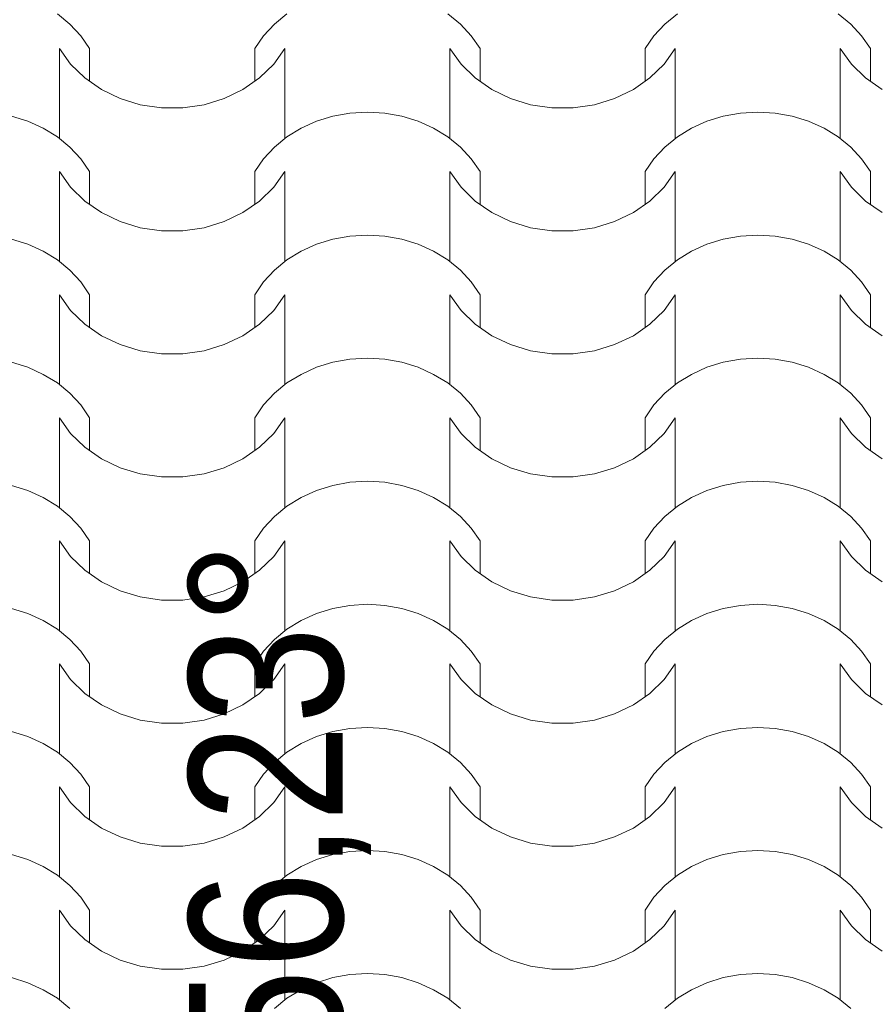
# Model space of a CAD drawing. Extents: x -631805 to -376315, y -40155 to 84873.
# Tile 250 of 256: x -487481 to -486589, y 70157 to 71181. Entities that reach past the tile are written whole.
import ezdxf

# ---------------------------------------------------------------- set-up
doc = ezdxf.new("R2010")
doc.units = 0
doc.header["$MEASUREMENT"] = 0
doc.linetypes.add('Dashed', pattern=[564.444447, 282.222223, -282.222223])
doc.layers.add('0_Nr_Pióra__21', color=252, linetype='Continuous', lineweight=9)
doc.layers.add('arch wypelnienia_Nr_Pióra__102', color=252, linetype='Continuous', lineweight=9)
doc.styles.add('GENERATED_STYLE_1', font='ARIALN.TTF')

# ---------------------------------------------------------------- blocks, each defined once
blk = doc.blocks.new('*X885')
at = {"layer": 'arch wypelnienia_Nr_Pióra__102', "linetype": 'Continuous'}
for p, q in [((-489126.9, 135649.5), (-489140, 135660.2)), ((-488901, 135660.2), (-488914.1, 135649.5)), ((-488720.5, 135649.5), (-488733.6, 135660.2)), ((-488494.6, 135660.2), (-488507.7, 135649.5)), ((-488314.1, 135649.5), (-488327.2, 135660.2)), ((-489115.6, 135637.4), (-489126.9, 135649.5)), ((-488914.1, 135649.5), (-488925.4, 135637.4)), ((-488709.2, 135637.4), (-488720.5, 135649.5)), ((-488507.7, 135649.5), (-488519, 135637.4)), ((-488302.8, 135637.4), (-488314.1, 135649.5)), ((-489106.4, 135624), (-489115.6, 135637.4)), ((-488925.4, 135637.4), (-488934.6, 135624)), ((-488700, 135624), (-488709.2, 135637.4)), ((-488519, 135637.4), (-488528.2, 135624)), ((-488293.6, 135624), (-488302.8, 135637.4)), ((-489137.8, 135549.6), (-489137.8, 135624)), ((-489137.8, 135624), (-489126.2, 135607.7)), ((-489106.4, 135589.8), (-489106.4, 135624)), ((-488934.6, 135589.8), (-488934.6, 135624)), ((-488914.8, 135607.7), (-488903.2, 135624)), ((-488903.2, 135549.6), (-488903.2, 135624)), ((-488731.4, 135549.6), (-488731.4, 135624)), ((-488731.4, 135624), (-488719.8, 135607.7)), ((-488700, 135589.8), (-488700, 135624)), ((-488528.2, 135589.8), (-488528.2, 135624)), ((-488508.4, 135607.7), (-488496.8, 135624)), ((-488496.8, 135549.6), (-488496.8, 135624)), ((-488325, 135549.6), (-488325, 135624)), ((-488325, 135624), (-488313.4, 135607.7)), ((-488293.6, 135589.8), (-488293.6, 135624)), ((-489137.8, 135530.6), (-489137.8, 135604.9)), ((-489126.2, 135607.7), (-489111.5, 135593.4)), ((-488929.5, 135593.4), (-488914.8, 135607.7)), ((-488903.2, 135530.6), (-488903.2, 135604.9)), ((-488731.4, 135530.6), (-488731.4, 135604.9)), ((-488719.8, 135607.7), (-488705.1, 135593.4)), ((-488523.1, 135593.4), (-488508.4, 135607.7)), ((-488496.8, 135530.6), (-488496.8, 135604.9)), ((-488325, 135530.6), (-488325, 135604.9)), ((-488313.4, 135607.7), (-488298.7, 135593.4)), ((-489111.5, 135593.4), (-489094.2, 135581.4)), ((-488946.8, 135581.4), (-488929.5, 135593.4)), ((-488705.1, 135593.4), (-488687.8, 135581.4)), ((-488540.4, 135581.4), (-488523.1, 135593.4)), ((-488298.7, 135593.4), (-488281.4, 135581.4)), ((-489094.2, 135581.4), (-489074.7, 135572)), ((-488966.3, 135572), (-488946.8, 135581.4)), ((-488687.8, 135581.4), (-488668.3, 135572)), ((-488559.9, 135572), (-488540.4, 135581.4)), ((-489074.7, 135572), (-489053.7, 135565.6)), ((-488987.3, 135565.6), (-488966.3, 135572)), ((-488668.3, 135572), (-488647.3, 135565.6)), ((-488580.9, 135565.6), (-488559.9, 135572)), ((-489053.7, 135565.6), (-489031.7, 135562.4)), ((-489031.7, 135562.4), (-489020.5, 135562.4)), ((-489020.5, 135562.4), (-489009.3, 135562.4)), ((-489009.3, 135562.4), (-488987.3, 135565.6)), ((-488647.3, 135565.6), (-488625.3, 135562.4)), ((-488625.3, 135562.4), (-488614.1, 135562.4)), ((-488614.1, 135562.4), (-488602.9, 135562.4)), ((-488602.9, 135562.4), (-488580.9, 135565.6)), ((-489170.8, 135548.4), (-489187.8, 135553.7)), ((-488853.2, 135553.7), (-488870.2, 135548.4)), ((-488835.4, 135556.9), (-488853.2, 135553.7)), ((-488817.3, 135557.9), (-488835.4, 135556.9)), ((-488799.2, 135556.9), (-488817.3, 135557.9)), ((-488781.4, 135553.7), (-488799.2, 135556.9)), ((-488764.4, 135548.4), (-488781.4, 135553.7)), ((-488446.8, 135553.7), (-488463.8, 135548.4)), ((-488429, 135556.9), (-488446.8, 135553.7)), ((-488410.9, 135557.9), (-488429, 135556.9)), ((-488392.8, 135556.9), (-488410.9, 135557.9)), ((-488375, 135553.7), (-488392.8, 135556.9)), ((-488358, 135548.4), (-488375, 135553.7)), ((-489154.7, 135541.2), (-489170.8, 135548.4)), ((-489140, 135532.1), (-489154.7, 135541.2)), ((-488886.3, 135541.2), (-488901, 135532.1)), ((-488870.2, 135548.4), (-488886.3, 135541.2)), ((-488748.3, 135541.2), (-488764.4, 135548.4)), ((-488733.6, 135532.1), (-488748.3, 135541.2)), ((-488479.9, 135541.2), (-488494.6, 135532.1)), ((-488463.8, 135548.4), (-488479.9, 135541.2)), ((-488341.9, 135541.2), (-488358, 135548.4)), ((-488327.2, 135532.1), (-488341.9, 135541.2)), ((-489126.9, 135521.4), (-489140, 135532.1)), ((-488901, 135532.1), (-488914.1, 135521.4)), ((-488720.5, 135521.4), (-488733.6, 135532.1)), ((-488494.6, 135532.1), (-488507.7, 135521.4)), ((-488314.1, 135521.4), (-488327.2, 135532.1)), ((-489115.6, 135509.3), (-489126.9, 135521.4)), ((-488914.1, 135521.4), (-488925.4, 135509.3)), ((-488709.2, 135509.3), (-488720.5, 135521.4)), ((-488507.7, 135521.4), (-488519, 135509.3)), ((-488302.8, 135509.3), (-488314.1, 135521.4)), ((-489106.4, 135495.9), (-489115.6, 135509.3)), ((-488925.4, 135509.3), (-488934.6, 135495.9)), ((-488700, 135495.9), (-488709.2, 135509.3)), ((-488519, 135509.3), (-488528.2, 135495.9)), ((-488293.6, 135495.9), (-488302.8, 135509.3)), ((-489137.8, 135421.6), (-489137.8, 135495.9)), ((-489137.8, 135495.9), (-489126.2, 135479.7)), ((-489106.4, 135461.7), (-489106.4, 135495.9)), ((-488934.6, 135461.7), (-488934.6, 135495.9)), ((-488914.8, 135479.7), (-488903.2, 135495.9)), ((-488903.2, 135421.6), (-488903.2, 135495.9)), ((-488731.4, 135421.6), (-488731.4, 135495.9)), ((-488731.4, 135495.9), (-488719.8, 135479.7)), ((-488700, 135461.7), (-488700, 135495.9)), ((-488528.2, 135461.7), (-488528.2, 135495.9)), ((-488508.4, 135479.7), (-488496.8, 135495.9)), ((-488496.8, 135421.6), (-488496.8, 135495.9)), ((-488325, 135421.6), (-488325, 135495.9)), ((-488325, 135495.9), (-488313.4, 135479.7)), ((-488293.6, 135461.7), (-488293.6, 135495.9)), ((-489126.2, 135479.7), (-489111.5, 135465.3)), ((-488929.5, 135465.3), (-488914.8, 135479.7)), ((-488719.8, 135479.7), (-488705.1, 135465.3)), ((-488523.1, 135465.3), (-488508.4, 135479.7)), ((-488313.4, 135479.7), (-488298.7, 135465.3)), ((-489137.8, 135402.5), (-489137.8, 135476.9)), ((-488903.2, 135402.5), (-488903.2, 135476.9)), ((-488731.4, 135402.5), (-488731.4, 135476.9)), ((-488496.8, 135402.5), (-488496.8, 135476.9)), ((-488325, 135402.5), (-488325, 135476.9)), ((-489111.5, 135465.3), (-489094.2, 135453.3)), ((-488946.8, 135453.3), (-488929.5, 135465.3)), ((-488705.1, 135465.3), (-488687.8, 135453.3)), ((-488540.4, 135453.3), (-488523.1, 135465.3)), ((-488298.7, 135465.3), (-488281.4, 135453.3)), ((-489094.2, 135453.3), (-489074.7, 135443.9)), ((-488966.3, 135443.9), (-488946.8, 135453.3)), ((-488687.8, 135453.3), (-488668.3, 135443.9)), ((-488559.9, 135443.9), (-488540.4, 135453.3)), ((-489074.7, 135443.9), (-489053.7, 135437.6)), ((-489053.7, 135437.6), (-489031.7, 135434.3)), ((-489009.3, 135434.3), (-488987.3, 135437.6)), ((-488987.3, 135437.6), (-488966.3, 135443.9)), ((-488668.3, 135443.9), (-488647.3, 135437.6)), ((-488647.3, 135437.6), (-488625.3, 135434.3)), ((-488602.9, 135434.3), (-488580.9, 135437.6)), ((-488580.9, 135437.6), (-488559.9, 135443.9)), ((-489031.7, 135434.3), (-489020.5, 135434.3)), ((-489020.5, 135434.3), (-489009.3, 135434.3)), ((-488835.4, 135428.8), (-488853.2, 135425.6)), ((-488817.3, 135429.9), (-488835.4, 135428.8)), ((-488799.2, 135428.8), (-488817.3, 135429.9)), ((-488781.4, 135425.6), (-488799.2, 135428.8)), ((-488625.3, 135434.3), (-488614.1, 135434.3)), ((-488614.1, 135434.3), (-488602.9, 135434.3)), ((-488429, 135428.8), (-488446.8, 135425.6)), ((-488410.9, 135429.9), (-488429, 135428.8)), ((-488392.8, 135428.8), (-488410.9, 135429.9)), ((-488375, 135425.6), (-488392.8, 135428.8)), ((-489170.8, 135420.3), (-489187.8, 135425.6)), ((-489154.7, 135413.1), (-489170.8, 135420.3)), ((-488870.2, 135420.3), (-488886.3, 135413.1)), ((-488853.2, 135425.6), (-488870.2, 135420.3)), ((-488764.4, 135420.3), (-488781.4, 135425.6)), ((-488748.3, 135413.1), (-488764.4, 135420.3)), ((-488463.8, 135420.3), (-488479.9, 135413.1)), ((-488446.8, 135425.6), (-488463.8, 135420.3)), ((-488358, 135420.3), (-488375, 135425.6)), ((-488341.9, 135413.1), (-488358, 135420.3)), ((-489140, 135404.1), (-489154.7, 135413.1)), ((-488886.3, 135413.1), (-488901, 135404.1)), ((-488733.6, 135404.1), (-488748.3, 135413.1)), ((-488479.9, 135413.1), (-488494.6, 135404.1)), ((-488327.2, 135404.1), (-488341.9, 135413.1)), ((-489126.9, 135393.4), (-489140, 135404.1)), ((-488901, 135404.1), (-488914.1, 135393.4)), ((-488720.5, 135393.4), (-488733.6, 135404.1)), ((-488494.6, 135404.1), (-488507.7, 135393.4)), ((-488314.1, 135393.4), (-488327.2, 135404.1)), ((-489115.6, 135381.2), (-489126.9, 135393.4)), ((-488914.1, 135393.4), (-488925.4, 135381.2)), ((-488709.2, 135381.2), (-488720.5, 135393.4)), ((-488507.7, 135393.4), (-488519, 135381.2)), ((-488302.8, 135381.2), (-488314.1, 135393.4)), ((-489106.4, 135367.9), (-489115.6, 135381.2)), ((-488925.4, 135381.2), (-488934.6, 135367.9)), ((-488700, 135367.9), (-488709.2, 135381.2)), ((-488519, 135381.2), (-488528.2, 135367.9)), ((-488293.6, 135367.9), (-488302.8, 135381.2)), ((-489137.8, 135293.5), (-489137.8, 135367.9)), ((-489137.8, 135367.9), (-489126.2, 135351.6)), ((-489106.4, 135333.7), (-489106.4, 135367.9)), ((-488934.6, 135333.7), (-488934.6, 135367.9)), ((-488914.8, 135351.6), (-488903.2, 135367.9)), ((-488903.2, 135293.5), (-488903.2, 135367.9)), ((-488731.4, 135293.5), (-488731.4, 135367.9)), ((-488731.4, 135367.9), (-488719.8, 135351.6)), ((-488700, 135333.7), (-488700, 135367.9)), ((-488528.2, 135333.7), (-488528.2, 135367.9)), ((-488508.4, 135351.6), (-488496.8, 135367.9)), ((-488496.8, 135293.5), (-488496.8, 135367.9)), ((-488325, 135293.5), (-488325, 135367.9)), ((-488325, 135367.9), (-488313.4, 135351.6)), ((-488293.6, 135333.7), (-488293.6, 135367.9)), ((-489137.8, 135274.4), (-489137.8, 135348.8)), ((-489126.2, 135351.6), (-489111.5, 135337.2)), ((-488929.5, 135337.2), (-488914.8, 135351.6)), ((-488903.2, 135274.4), (-488903.2, 135348.8)), ((-488731.4, 135274.4), (-488731.4, 135348.8)), ((-488719.8, 135351.6), (-488705.1, 135337.2)), ((-488523.1, 135337.2), (-488508.4, 135351.6)), ((-488496.8, 135274.4), (-488496.8, 135348.8)), ((-488325, 135274.4), (-488325, 135348.8)), ((-488313.4, 135351.6), (-488298.7, 135337.2)), ((-489111.5, 135337.2), (-489094.2, 135325.2)), ((-488946.8, 135325.2), (-488929.5, 135337.2)), ((-488705.1, 135337.2), (-488687.8, 135325.2)), ((-488540.4, 135325.2), (-488523.1, 135337.2)), ((-488298.7, 135337.2), (-488281.4, 135325.2)), ((-489094.2, 135325.2), (-489074.7, 135315.9)), ((-488966.3, 135315.9), (-488946.8, 135325.2)), ((-488687.8, 135325.2), (-488668.3, 135315.9)), ((-488559.9, 135315.9), (-488540.4, 135325.2)), ((-489074.7, 135315.9), (-489053.7, 135309.5)), ((-488987.3, 135309.5), (-488966.3, 135315.9)), ((-488668.3, 135315.9), (-488647.3, 135309.5)), ((-488580.9, 135309.5), (-488559.9, 135315.9)), ((-489053.7, 135309.5), (-489031.7, 135306.3)), ((-489031.7, 135306.3), (-489020.5, 135306.3)), ((-489020.5, 135306.3), (-489009.3, 135306.3)), ((-489009.3, 135306.3), (-488987.3, 135309.5)), ((-488647.3, 135309.5), (-488625.3, 135306.3)), ((-488625.3, 135306.3), (-488614.1, 135306.3)), ((-488614.1, 135306.3), (-488602.9, 135306.3)), ((-488602.9, 135306.3), (-488580.9, 135309.5)), ((-489170.8, 135292.3), (-489187.8, 135297.5)), ((-488853.2, 135297.5), (-488870.2, 135292.3)), ((-488835.4, 135300.7), (-488853.2, 135297.5)), ((-488817.3, 135301.8), (-488835.4, 135300.7)), ((-488799.2, 135300.7), (-488817.3, 135301.8)), ((-488781.4, 135297.5), (-488799.2, 135300.7)), ((-488764.4, 135292.3), (-488781.4, 135297.5)), ((-488446.8, 135297.5), (-488463.8, 135292.3)), ((-488429, 135300.7), (-488446.8, 135297.5)), ((-488410.9, 135301.8), (-488429, 135300.7)), ((-488392.8, 135300.7), (-488410.9, 135301.8)), ((-488375, 135297.5), (-488392.8, 135300.7)), ((-488358, 135292.3), (-488375, 135297.5)), ((-489154.7, 135285), (-489170.8, 135292.3)), ((-489140, 135276), (-489154.7, 135285)), ((-488886.3, 135285), (-488901, 135276)), ((-488870.2, 135292.3), (-488886.3, 135285)), ((-488748.3, 135285), (-488764.4, 135292.3)), ((-488733.6, 135276), (-488748.3, 135285)), ((-488479.9, 135285), (-488494.6, 135276)), ((-488463.8, 135292.3), (-488479.9, 135285)), ((-488341.9, 135285), (-488358, 135292.3)), ((-488327.2, 135276), (-488341.9, 135285)), ((-489126.9, 135265.3), (-489140, 135276)), ((-488901, 135276), (-488914.1, 135265.3)), ((-488720.5, 135265.3), (-488733.6, 135276)), ((-488494.6, 135276), (-488507.7, 135265.3)), ((-488314.1, 135265.3), (-488327.2, 135276)), ((-489115.6, 135253.2), (-489126.9, 135265.3)), ((-488914.1, 135265.3), (-488925.4, 135253.2)), ((-488709.2, 135253.2), (-488720.5, 135265.3)), ((-488507.7, 135265.3), (-488519, 135253.2)), ((-488302.8, 135253.2), (-488314.1, 135265.3)), ((-489106.4, 135239.8), (-489115.6, 135253.2)), ((-488925.4, 135253.2), (-488934.6, 135239.8)), ((-488700, 135239.8), (-488709.2, 135253.2)), ((-488519, 135253.2), (-488528.2, 135239.8)), ((-488293.6, 135239.8), (-488302.8, 135253.2)), ((-489137.8, 135165.4), (-489137.8, 135239.8)), ((-489137.8, 135239.8), (-489126.2, 135223.5)), ((-489106.4, 135205.6), (-489106.4, 135239.8)), ((-488934.6, 135205.6), (-488934.6, 135239.8)), ((-488914.8, 135223.5), (-488903.2, 135239.8)), ((-488903.2, 135165.4), (-488903.2, 135239.8)), ((-488731.4, 135165.4), (-488731.4, 135239.8)), ((-488731.4, 135239.8), (-488719.8, 135223.5)), ((-488700, 135205.6), (-488700, 135239.8)), ((-488528.2, 135205.6), (-488528.2, 135239.8)), ((-488508.4, 135223.5), (-488496.8, 135239.8)), ((-488496.8, 135165.4), (-488496.8, 135239.8)), ((-488325, 135165.4), (-488325, 135239.8)), ((-488325, 135239.8), (-488313.4, 135223.5)), ((-488293.6, 135205.6), (-488293.6, 135239.8)), ((-489126.2, 135223.5), (-489111.5, 135209.2)), ((-488929.5, 135209.2), (-488914.8, 135223.5)), ((-488719.8, 135223.5), (-488705.1, 135209.2)), ((-488523.1, 135209.2), (-488508.4, 135223.5)), ((-488313.4, 135223.5), (-488298.7, 135209.2)), ((-489137.8, 135146.4), (-489137.8, 135220.7)), ((-488903.2, 135146.4), (-488903.2, 135220.7)), ((-488731.4, 135146.4), (-488731.4, 135220.7)), ((-488496.8, 135146.4), (-488496.8, 135220.7)), ((-488325, 135146.4), (-488325, 135220.7)), ((-489111.5, 135209.2), (-489094.2, 135197.1)), ((-488946.8, 135197.1), (-488929.5, 135209.2)), ((-488705.1, 135209.2), (-488687.8, 135197.1)), ((-488540.4, 135197.1), (-488523.1, 135209.2)), ((-488298.7, 135209.2), (-488281.4, 135197.1)), ((-489094.2, 135197.1), (-489074.7, 135187.8)), ((-488966.3, 135187.8), (-488946.8, 135197.1)), ((-488687.8, 135197.1), (-488668.3, 135187.8)), ((-488559.9, 135187.8), (-488540.4, 135197.1)), ((-489074.7, 135187.8), (-489053.7, 135181.4)), ((-489053.7, 135181.4), (-489031.7, 135178.2)), ((-489009.3, 135178.2), (-488987.3, 135181.4)), ((-488987.3, 135181.4), (-488966.3, 135187.8)), ((-488668.3, 135187.8), (-488647.3, 135181.4)), ((-488647.3, 135181.4), (-488625.3, 135178.2)), ((-488602.9, 135178.2), (-488580.9, 135181.4)), ((-488580.9, 135181.4), (-488559.9, 135187.8)), ((-489031.7, 135178.2), (-489020.5, 135178.2)), ((-489020.5, 135178.2), (-489009.3, 135178.2)), ((-488835.4, 135172.7), (-488853.2, 135169.5)), ((-488817.3, 135173.7), (-488835.4, 135172.7)), ((-488799.2, 135172.7), (-488817.3, 135173.7)), ((-488781.4, 135169.5), (-488799.2, 135172.7)), ((-488625.3, 135178.2), (-488614.1, 135178.2)), ((-488614.1, 135178.2), (-488602.9, 135178.2)), ((-488429, 135172.7), (-488446.8, 135169.5)), ((-488410.9, 135173.7), (-488429, 135172.7)), ((-488392.8, 135172.7), (-488410.9, 135173.7)), ((-488375, 135169.5), (-488392.8, 135172.7)), ((-489170.8, 135164.2), (-489187.8, 135169.5)), ((-489154.7, 135157), (-489170.8, 135164.2)), ((-488870.2, 135164.2), (-488886.3, 135157)), ((-488853.2, 135169.5), (-488870.2, 135164.2)), ((-488764.4, 135164.2), (-488781.4, 135169.5)), ((-488748.3, 135157), (-488764.4, 135164.2)), ((-488463.8, 135164.2), (-488479.9, 135157)), ((-488446.8, 135169.5), (-488463.8, 135164.2)), ((-488358, 135164.2), (-488375, 135169.5)), ((-488341.9, 135157), (-488358, 135164.2)), ((-489140, 135147.9), (-489154.7, 135157)), ((-488886.3, 135157), (-488901, 135147.9)), ((-488733.6, 135147.9), (-488748.3, 135157)), ((-488479.9, 135157), (-488494.6, 135147.9)), ((-488327.2, 135147.9), (-488341.9, 135157)), ((-489126.9, 135137.2), (-489140, 135147.9)), ((-488901, 135147.9), (-488914.1, 135137.2)), ((-488720.5, 135137.2), (-488733.6, 135147.9)), ((-488494.6, 135147.9), (-488507.7, 135137.2)), ((-488314.1, 135137.2), (-488327.2, 135147.9)), ((-489115.6, 135125.1), (-489126.9, 135137.2)), ((-488914.1, 135137.2), (-488925.4, 135125.1)), ((-488709.2, 135125.1), (-488720.5, 135137.2)), ((-488507.7, 135137.2), (-488519, 135125.1)), ((-488302.8, 135125.1), (-488314.1, 135137.2)), ((-489106.4, 135111.7), (-489115.6, 135125.1)), ((-488925.4, 135125.1), (-488934.6, 135111.7)), ((-488700, 135111.7), (-488709.2, 135125.1)), ((-488519, 135125.1), (-488528.2, 135111.7)), ((-488293.6, 135111.7), (-488302.8, 135125.1)), ((-489137.8, 135037.4), (-489137.8, 135111.7)), ((-489137.8, 135111.7), (-489126.2, 135095.4)), ((-489106.4, 135077.5), (-489106.4, 135111.7)), ((-488934.6, 135077.5), (-488934.6, 135111.7)), ((-488914.8, 135095.4), (-488903.2, 135111.7)), ((-488903.2, 135037.4), (-488903.2, 135111.7)), ((-488731.4, 135037.4), (-488731.4, 135111.7)), ((-488731.4, 135111.7), (-488719.8, 135095.4)), ((-488700, 135077.5), (-488700, 135111.7)), ((-488528.2, 135077.5), (-488528.2, 135111.7)), ((-488508.4, 135095.4), (-488496.8, 135111.7)), ((-488496.8, 135037.4), (-488496.8, 135111.7)), ((-488325, 135037.4), (-488325, 135111.7)), ((-488325, 135111.7), (-488313.4, 135095.4)), ((-488293.6, 135077.5), (-488293.6, 135111.7)), ((-489137.8, 135018.3), (-489137.8, 135092.7)), ((-489126.2, 135095.4), (-489111.5, 135081.1)), ((-488929.5, 135081.1), (-488914.8, 135095.4)), ((-488903.2, 135018.3), (-488903.2, 135092.7)), ((-488731.4, 135018.3), (-488731.4, 135092.7)), ((-488719.8, 135095.4), (-488705.1, 135081.1)), ((-488523.1, 135081.1), (-488508.4, 135095.4)), ((-488496.8, 135018.3), (-488496.8, 135092.7)), ((-488325, 135018.3), (-488325, 135092.7)), ((-488313.4, 135095.4), (-488298.7, 135081.1)), ((-489111.5, 135081.1), (-489094.2, 135069.1)), ((-488946.8, 135069.1), (-488929.5, 135081.1)), ((-488705.1, 135081.1), (-488687.8, 135069.1)), ((-488540.4, 135069.1), (-488523.1, 135081.1)), ((-488298.7, 135081.1), (-488281.4, 135069.1)), ((-489094.2, 135069.1), (-489074.7, 135059.7)), ((-488966.3, 135059.7), (-488946.8, 135069.1)), ((-488687.8, 135069.1), (-488668.3, 135059.7)), ((-488559.9, 135059.7), (-488540.4, 135069.1)), ((-489074.7, 135059.7), (-489053.7, 135053.4)), ((-488987.3, 135053.4), (-488966.3, 135059.7)), ((-488668.3, 135059.7), (-488647.3, 135053.4)), ((-488580.9, 135053.4), (-488559.9, 135059.7)), ((-489053.7, 135053.4), (-489031.7, 135050.1)), ((-489031.7, 135050.1), (-489020.5, 135050.1)), ((-489020.5, 135050.1), (-489009.3, 135050.1)), ((-489009.3, 135050.1), (-488987.3, 135053.4)), ((-488647.3, 135053.4), (-488625.3, 135050.1)), ((-488625.3, 135050.1), (-488614.1, 135050.1)), ((-488614.1, 135050.1), (-488602.9, 135050.1)), ((-488602.9, 135050.1), (-488580.9, 135053.4)), ((-489170.8, 135036.1), (-489187.8, 135041.4)), ((-488853.2, 135041.4), (-488870.2, 135036.1)), ((-488835.4, 135044.6), (-488853.2, 135041.4)), ((-488817.3, 135045.7), (-488835.4, 135044.6)), ((-488799.2, 135044.6), (-488817.3, 135045.7)), ((-488781.4, 135041.4), (-488799.2, 135044.6)), ((-488764.4, 135036.1), (-488781.4, 135041.4)), ((-488446.8, 135041.4), (-488463.8, 135036.1)), ((-488429, 135044.6), (-488446.8, 135041.4)), ((-488410.9, 135045.7), (-488429, 135044.6)), ((-488392.8, 135044.6), (-488410.9, 135045.7)), ((-488375, 135041.4), (-488392.8, 135044.6)), ((-488358, 135036.1), (-488375, 135041.4)), ((-489154.7, 135028.9), (-489170.8, 135036.1)), ((-489140, 135019.9), (-489154.7, 135028.9)), ((-488886.3, 135028.9), (-488901, 135019.9)), ((-488870.2, 135036.1), (-488886.3, 135028.9)), ((-488748.3, 135028.9), (-488764.4, 135036.1)), ((-488733.6, 135019.9), (-488748.3, 135028.9)), ((-488479.9, 135028.9), (-488494.6, 135019.9)), ((-488463.8, 135036.1), (-488479.9, 135028.9)), ((-488341.9, 135028.9), (-488358, 135036.1)), ((-488327.2, 135019.9), (-488341.9, 135028.9)), ((-489126.9, 135009.2), (-489140, 135019.9)), ((-488901, 135019.9), (-488914.1, 135009.2)), ((-488720.5, 135009.2), (-488733.6, 135019.9)), ((-488494.6, 135019.9), (-488507.7, 135009.2)), ((-488314.1, 135009.2), (-488327.2, 135019.9)), ((-489115.6, 134997), (-489126.9, 135009.2)), ((-488914.1, 135009.2), (-488925.4, 134997)), ((-488709.2, 134997), (-488720.5, 135009.2)), ((-488507.7, 135009.2), (-488519, 134997)), ((-488302.8, 134997), (-488314.1, 135009.2)), ((-489106.4, 134983.7), (-489115.6, 134997)), ((-488925.4, 134997), (-488934.6, 134983.7)), ((-488700, 134983.7), (-488709.2, 134997)), ((-488519, 134997), (-488528.2, 134983.7)), ((-488293.6, 134983.7), (-488302.8, 134997)), ((-489137.8, 134909.3), (-489137.8, 134983.7)), ((-489137.8, 134983.7), (-489126.2, 134967.4)), ((-489106.4, 134949.5), (-489106.4, 134983.7)), ((-488934.6, 134949.5), (-488934.6, 134983.7)), ((-488914.8, 134967.4), (-488903.2, 134983.7)), ((-488903.2, 134909.3), (-488903.2, 134983.7)), ((-488731.4, 134909.3), (-488731.4, 134983.7)), ((-488731.4, 134983.7), (-488719.8, 134967.4)), ((-488700, 134949.5), (-488700, 134983.7)), ((-488528.2, 134949.5), (-488528.2, 134983.7)), ((-488508.4, 134967.4), (-488496.8, 134983.7)), ((-488496.8, 134909.3), (-488496.8, 134983.7)), ((-488325, 134909.3), (-488325, 134983.7)), ((-488325, 134983.7), (-488313.4, 134967.4)), ((-488293.6, 134949.5), (-488293.6, 134983.7)), ((-489126.2, 134967.4), (-489111.5, 134953)), ((-488929.5, 134953), (-488914.8, 134967.4)), ((-488719.8, 134967.4), (-488705.1, 134953)), ((-488523.1, 134953), (-488508.4, 134967.4)), ((-488313.4, 134967.4), (-488298.7, 134953)), ((-489137.8, 134890.2), (-489137.8, 134964.6)), ((-488903.2, 134890.2), (-488903.2, 134964.6)), ((-488731.4, 134890.2), (-488731.4, 134964.6)), ((-488496.8, 134890.2), (-488496.8, 134964.6)), ((-488325, 134890.2), (-488325, 134964.6)), ((-489111.5, 134953), (-489094.2, 134941)), ((-488946.8, 134941), (-488929.5, 134953)), ((-488705.1, 134953), (-488687.8, 134941)), ((-488540.4, 134941), (-488523.1, 134953)), ((-488298.7, 134953), (-488281.4, 134941)), ((-489094.2, 134941), (-489074.7, 134931.7)), ((-488966.3, 134931.7), (-488946.8, 134941)), ((-488687.8, 134941), (-488668.3, 134931.7)), ((-488559.9, 134931.7), (-488540.4, 134941)), ((-489074.7, 134931.7), (-489053.7, 134925.3)), ((-489053.7, 134925.3), (-489031.7, 134922.1)), ((-489009.3, 134922.1), (-488987.3, 134925.3)), ((-488987.3, 134925.3), (-488966.3, 134931.7)), ((-488668.3, 134931.7), (-488647.3, 134925.3)), ((-488647.3, 134925.3), (-488625.3, 134922.1)), ((-488602.9, 134922.1), (-488580.9, 134925.3)), ((-488580.9, 134925.3), (-488559.9, 134931.7)), ((-489031.7, 134922.1), (-489020.5, 134922.1)), ((-489020.5, 134922.1), (-489009.3, 134922.1)), ((-488835.4, 134916.5), (-488853.2, 134913.3)), ((-488817.3, 134917.6), (-488835.4, 134916.5)), ((-488799.2, 134916.5), (-488817.3, 134917.6)), ((-488781.4, 134913.3), (-488799.2, 134916.5)), ((-488625.3, 134922.1), (-488614.1, 134922.1)), ((-488614.1, 134922.1), (-488602.9, 134922.1)), ((-488429, 134916.5), (-488446.8, 134913.3)), ((-488410.9, 134917.6), (-488429, 134916.5)), ((-488392.8, 134916.5), (-488410.9, 134917.6)), ((-488375, 134913.3), (-488392.8, 134916.5)), ((-489170.8, 134908.1), (-489187.8, 134913.3)), ((-489154.7, 134900.8), (-489170.8, 134908.1)), ((-488870.2, 134908.1), (-488886.3, 134900.8)), ((-488853.2, 134913.3), (-488870.2, 134908.1)), ((-488764.4, 134908.1), (-488781.4, 134913.3)), ((-488748.3, 134900.8), (-488764.4, 134908.1)), ((-488463.8, 134908.1), (-488479.9, 134900.8)), ((-488446.8, 134913.3), (-488463.8, 134908.1)), ((-488358, 134908.1), (-488375, 134913.3)), ((-488341.9, 134900.8), (-488358, 134908.1)), ((-489140, 134891.8), (-489154.7, 134900.8)), ((-488886.3, 134900.8), (-488901, 134891.8)), ((-488733.6, 134891.8), (-488748.3, 134900.8)), ((-488479.9, 134900.8), (-488494.6, 134891.8)), ((-488327.2, 134891.8), (-488341.9, 134900.8)), ((-489126.9, 134881.1), (-489140, 134891.8)), ((-488901, 134891.8), (-488914.1, 134881.1)), ((-488720.5, 134881.1), (-488733.6, 134891.8)), ((-488494.6, 134891.8), (-488507.7, 134881.1)), ((-488314.1, 134881.1), (-488327.2, 134891.8)), ((-489115.6, 134868.9), (-489126.9, 134881.1)), ((-488914.1, 134881.1), (-488925.4, 134868.9)), ((-488709.2, 134868.9), (-488720.5, 134881.1)), ((-488507.7, 134881.1), (-488519, 134868.9)), ((-488302.8, 134868.9), (-488314.1, 134881.1)), ((-489106.4, 134855.6), (-489115.6, 134868.9)), ((-488925.4, 134868.9), (-488934.6, 134855.6)), ((-488700, 134855.6), (-488709.2, 134868.9)), ((-488519, 134868.9), (-488528.2, 134855.6)), ((-488293.6, 134855.6), (-488302.8, 134868.9)), ((-489137.8, 134781.2), (-489137.8, 134855.6)), ((-489137.8, 134855.6), (-489126.2, 134839.3)), ((-489106.4, 134821.4), (-489106.4, 134855.6)), ((-488934.6, 134821.4), (-488934.6, 134855.6)), ((-488914.8, 134839.3), (-488903.2, 134855.6)), ((-488903.2, 134781.2), (-488903.2, 134855.6)), ((-488731.4, 134781.2), (-488731.4, 134855.6)), ((-488731.4, 134855.6), (-488719.8, 134839.3)), ((-488700, 134821.4), (-488700, 134855.6)), ((-488528.2, 134821.4), (-488528.2, 134855.6)), ((-488508.4, 134839.3), (-488496.8, 134855.6)), ((-488496.8, 134781.2), (-488496.8, 134855.6)), ((-488325, 134781.2), (-488325, 134855.6)), ((-488325, 134855.6), (-488313.4, 134839.3)), ((-488293.6, 134821.4), (-488293.6, 134855.6)), ((-489137.8, 134762.2), (-489137.8, 134836.5)), ((-489126.2, 134839.3), (-489111.5, 134825)), ((-488929.5, 134825), (-488914.8, 134839.3)), ((-488903.2, 134762.2), (-488903.2, 134836.5)), ((-488731.4, 134762.2), (-488731.4, 134836.5)), ((-488719.8, 134839.3), (-488705.1, 134825)), ((-488523.1, 134825), (-488508.4, 134839.3)), ((-488496.8, 134762.2), (-488496.8, 134836.5)), ((-488325, 134762.2), (-488325, 134836.5)), ((-488313.4, 134839.3), (-488298.7, 134825)), ((-489111.5, 134825), (-489094.2, 134812.9)), ((-488946.8, 134812.9), (-488929.5, 134825)), ((-488705.1, 134825), (-488687.8, 134812.9)), ((-488540.4, 134812.9), (-488523.1, 134825)), ((-488298.7, 134825), (-488281.4, 134812.9)), ((-489094.2, 134812.9), (-489074.7, 134803.6)), ((-488966.3, 134803.6), (-488946.8, 134812.9)), ((-488687.8, 134812.9), (-488668.3, 134803.6)), ((-488559.9, 134803.6), (-488540.4, 134812.9)), ((-489074.7, 134803.6), (-489053.7, 134797.2)), ((-488987.3, 134797.2), (-488966.3, 134803.6)), ((-488668.3, 134803.6), (-488647.3, 134797.2)), ((-488580.9, 134797.2), (-488559.9, 134803.6)), ((-489053.7, 134797.2), (-489031.7, 134794)), ((-489031.7, 134794), (-489020.5, 134794)), ((-489020.5, 134794), (-489009.3, 134794)), ((-489009.3, 134794), (-488987.3, 134797.2)), ((-488647.3, 134797.2), (-488625.3, 134794)), ((-488625.3, 134794), (-488614.1, 134794)), ((-488614.1, 134794), (-488602.9, 134794)), ((-488602.9, 134794), (-488580.9, 134797.2)), ((-489170.8, 134780), (-489187.8, 134785.3)), ((-488853.2, 134785.3), (-488870.2, 134780)), ((-488835.4, 134788.5), (-488853.2, 134785.3)), ((-488817.3, 134789.5), (-488835.4, 134788.5)), ((-488799.2, 134788.5), (-488817.3, 134789.5)), ((-488781.4, 134785.3), (-488799.2, 134788.5)), ((-488764.4, 134780), (-488781.4, 134785.3)), ((-488446.8, 134785.3), (-488463.8, 134780)), ((-488429, 134788.5), (-488446.8, 134785.3)), ((-488410.9, 134789.5), (-488429, 134788.5)), ((-488392.8, 134788.5), (-488410.9, 134789.5)), ((-488375, 134785.3), (-488392.8, 134788.5)), ((-488358, 134780), (-488375, 134785.3)), ((-489154.7, 134772.8), (-489170.8, 134780)), ((-489140, 134763.7), (-489154.7, 134772.8)), ((-488886.3, 134772.8), (-488901, 134763.7)), ((-488870.2, 134780), (-488886.3, 134772.8)), ((-488748.3, 134772.8), (-488764.4, 134780)), ((-488733.6, 134763.7), (-488748.3, 134772.8)), ((-488479.9, 134772.8), (-488494.6, 134763.7)), ((-488463.8, 134780), (-488479.9, 134772.8)), ((-488341.9, 134772.8), (-488358, 134780)), ((-488327.2, 134763.7), (-488341.9, 134772.8)), ((-489126.9, 134753), (-489140, 134763.7)), ((-488901, 134763.7), (-488914.1, 134753)), ((-488720.5, 134753), (-488733.6, 134763.7)), ((-488494.6, 134763.7), (-488507.7, 134753)), ((-488314.1, 134753), (-488327.2, 134763.7)), ((-489115.6, 134740.9), (-489126.9, 134753)), ((-488914.1, 134753), (-488925.4, 134740.9)), ((-488709.2, 134740.9), (-488720.5, 134753)), ((-488507.7, 134753), (-488519, 134740.9)), ((-488302.8, 134740.9), (-488314.1, 134753)), ((-489106.4, 134727.5), (-489115.6, 134740.9)), ((-488925.4, 134740.9), (-488934.6, 134727.5)), ((-488700, 134727.5), (-488709.2, 134740.9)), ((-488519, 134740.9), (-488528.2, 134727.5)), ((-488293.6, 134727.5), (-488302.8, 134740.9)), ((-489137.8, 134653.2), (-489137.8, 134727.5)), ((-489137.8, 134727.5), (-489126.2, 134711.2)), ((-489106.4, 134693.3), (-489106.4, 134727.5)), ((-488934.6, 134693.3), (-488934.6, 134727.5)), ((-488914.8, 134711.2), (-488903.2, 134727.5)), ((-488903.2, 134653.2), (-488903.2, 134727.5)), ((-488731.4, 134653.2), (-488731.4, 134727.5)), ((-488731.4, 134727.5), (-488719.8, 134711.2)), ((-488700, 134693.3), (-488700, 134727.5)), ((-488528.2, 134693.3), (-488528.2, 134727.5)), ((-488508.4, 134711.2), (-488496.8, 134727.5)), ((-488496.8, 134653.2), (-488496.8, 134727.5)), ((-488325, 134653.2), (-488325, 134727.5)), ((-488325, 134727.5), (-488313.4, 134711.2)), ((-488293.6, 134693.3), (-488293.6, 134727.5)), ((-489126.2, 134711.2), (-489111.5, 134696.9)), ((-488929.5, 134696.9), (-488914.8, 134711.2)), ((-488719.8, 134711.2), (-488705.1, 134696.9)), ((-488523.1, 134696.9), (-488508.4, 134711.2)), ((-488313.4, 134711.2), (-488298.7, 134696.9)), ((-489137.8, 134634.1), (-489137.8, 134708.4)), ((-488903.2, 134634.1), (-488903.2, 134708.4)), ((-488731.4, 134634.1), (-488731.4, 134708.4)), ((-488496.8, 134634.1), (-488496.8, 134708.4)), ((-488325, 134634.1), (-488325, 134708.4)), ((-489111.5, 134696.9), (-489094.2, 134684.9)), ((-488946.8, 134684.9), (-488929.5, 134696.9)), ((-488705.1, 134696.9), (-488687.8, 134684.9)), ((-488540.4, 134684.9), (-488523.1, 134696.9)), ((-488298.7, 134696.9), (-488281.4, 134684.9)), ((-489094.2, 134684.9), (-489074.7, 134675.5)), ((-488966.3, 134675.5), (-488946.8, 134684.9)), ((-488687.8, 134684.9), (-488668.3, 134675.5)), ((-488559.9, 134675.5), (-488540.4, 134684.9)), ((-489074.7, 134675.5), (-489053.7, 134669.2)), ((-489053.7, 134669.2), (-489031.7, 134665.9)), ((-489009.3, 134665.9), (-488987.3, 134669.2)), ((-488987.3, 134669.2), (-488966.3, 134675.5)), ((-488668.3, 134675.5), (-488647.3, 134669.2)), ((-488647.3, 134669.2), (-488625.3, 134665.9)), ((-488602.9, 134665.9), (-488580.9, 134669.2)), ((-488580.9, 134669.2), (-488559.9, 134675.5)), ((-489031.7, 134665.9), (-489020.5, 134665.9)), ((-489020.5, 134665.9), (-489009.3, 134665.9)), ((-488835.4, 134660.4), (-488853.2, 134657.2)), ((-488817.3, 134661.5), (-488835.4, 134660.4)), ((-488799.2, 134660.4), (-488817.3, 134661.5)), ((-488781.4, 134657.2), (-488799.2, 134660.4)), ((-488625.3, 134665.9), (-488614.1, 134665.9)), ((-488614.1, 134665.9), (-488602.9, 134665.9)), ((-488429, 134660.4), (-488446.8, 134657.2)), ((-488410.9, 134661.5), (-488429, 134660.4)), ((-488392.8, 134660.4), (-488410.9, 134661.5)), ((-488375, 134657.2), (-488392.8, 134660.4)), ((-489170.8, 134651.9), (-489187.8, 134657.2)), ((-489154.7, 134644.7), (-489170.8, 134651.9)), ((-488870.2, 134651.9), (-488886.3, 134644.7)), ((-488853.2, 134657.2), (-488870.2, 134651.9)), ((-488764.4, 134651.9), (-488781.4, 134657.2)), ((-488748.3, 134644.7), (-488764.4, 134651.9)), ((-488463.8, 134651.9), (-488479.9, 134644.7)), ((-488446.8, 134657.2), (-488463.8, 134651.9)), ((-488358, 134651.9), (-488375, 134657.2)), ((-488341.9, 134644.7), (-488358, 134651.9)), ((-489140, 134635.7), (-489154.7, 134644.7)), ((-488886.3, 134644.7), (-488901, 134635.7)), ((-488733.6, 134635.7), (-488748.3, 134644.7)), ((-488479.9, 134644.7), (-488494.6, 134635.7)), ((-488327.2, 134635.7), (-488341.9, 134644.7)), ((-489126.9, 134625), (-489140, 134635.7)), ((-488901, 134635.7), (-488914.1, 134625)), ((-488720.5, 134625), (-488733.6, 134635.7)), ((-488494.6, 134635.7), (-488507.7, 134625)), ((-488314.1, 134625), (-488327.2, 134635.7))]:
    blk.add_line(p, q, dxfattribs=at)
blk = doc.blocks.new('Wypełnienie_32')
at = {"layer": 'arch wypelnienia_Nr_Pióra__102', "linetype": 'Dashed'}
blk.add_blockref('*X885', (0, 0), dxfattribs=at)

msp = doc.modelspace()

# ---------------------------------------------------------------- block references
at = {"layer": 'arch wypelnienia_Nr_Pióra__102', "linetype": 'Dashed'}
msp.add_blockref('Wypełnienie_32', (1698, -64472.7), dxfattribs=at)

# ---------------------------------------------------------------- texts
at = {"layer": '0_Nr_Pióra__21', "linetype": 'Continuous', "insert": (-487115.4, 70091.5), "char_height": 160, "attachment_point": 7, "rotation": 90, "style": 'GENERATED_STYLE_1'}
msp.add_mtext('{56,23°}', dxfattribs=at)

doc.saveas('drawing.dxf')
